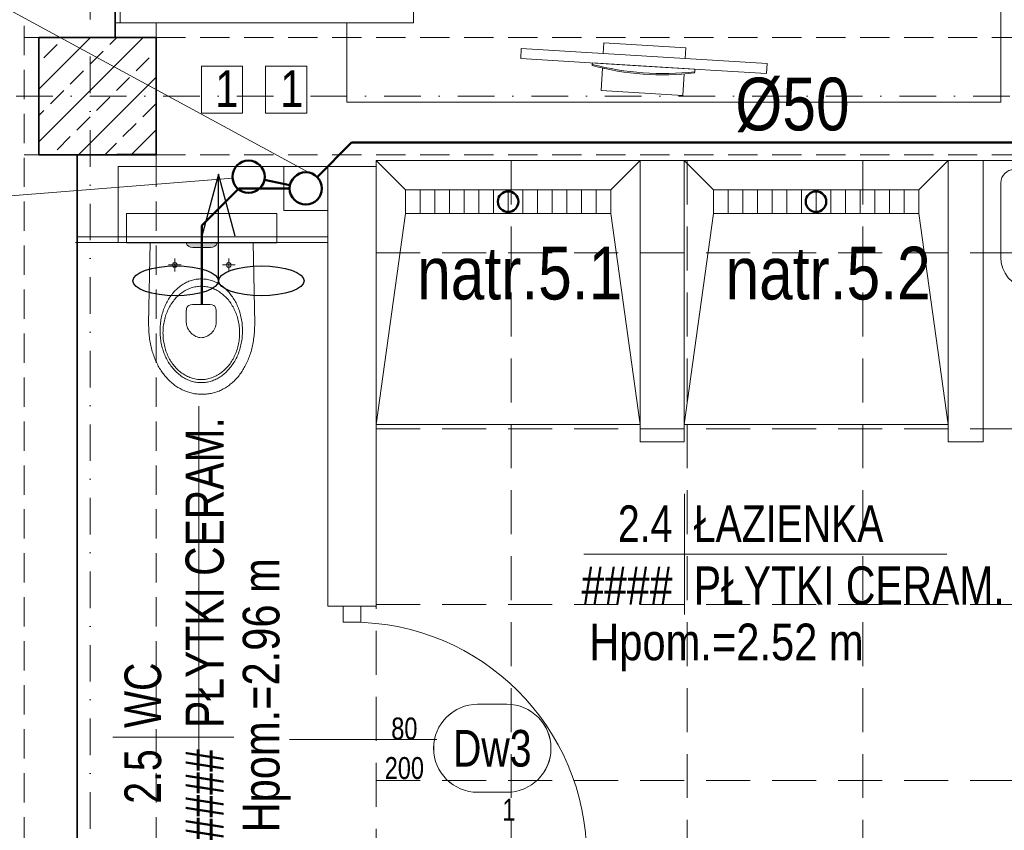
# Model space of a CAD drawing. Header units: millimetres. Extents: x -96593 to 66336, y -23969 to 7139.
# Tile 192 of 256: x -75720 to -75384, y -10487 to -10210. Entities that reach past the tile are written whole.
import ezdxf
from ezdxf.enums import TextEntityAlignment as Align

# ---------------------------------------------------------------- set-up
doc = ezdxf.new("R2010")
doc.units = ezdxf.units.MM
for name, pattern in [('DASHDOT', [1, 0.5, -0.25, 0, -0.25]), ('DASHED', [0.75, 0.5, -0.25]), ('DASHEDX2', [1.5, 1, -0.5])]:
    doc.linetypes.add(name, pattern=pattern)
for name, color, linetype, lineweight in [('BA_drz', 7, 'Continuous', 18), ('BA_KS_ist.', 34, 'Continuous', 50), ('BA_met', 7, 'Continuous', 18), ('BA_sym', 7, 'Continuous', 18), ('BA_txc', 1, 'Continuous', 18), ('BA_txs', 2, 'Continuous', 18), ('MM_KS_OPISY', 7, 'Continuous', 9), ('mm_went_opis', 7, 'Continuous', 15), ('PG_KONSTRUKCJA', 5, 'Continuous', 35), ('PG_OSIE', 1, 'DASHDOT', 18), ('PG_PODCIĄGI', 1, 'DASHED', 18), ('PG_PRZERYWANE_ŚREDNIE', 1, 'DASHEDX2', 18), ('PG_SZRAF', 1, 'Continuous', 18), ('PG_WIDOKOWE_CIENKIE', 1, 'Continuous', 18), ('PG_WYPOSAŻENIE', 1, 'Continuous', 18), ('PG_ŚCIANY_DZIAŁOWE', 3, 'Continuous', 18), ('PG_ŚCIANY_SŁUPY', 4, 'Continuous', 35)]:
    doc.layers.add(name, color=color, linetype=linetype, lineweight=lineweight)
doc.layers.add('BA_pom', color=6, linetype='Continuous', lineweight=18, plot=False)
doc.styles.add('BIKTS', font='bikromsw.shx', dxfattribs={"width": 0.85})
doc.styles.add('ROMANS', font='bikromsw.shx', dxfattribs={"width": 0.8})
doc.styles.get("Standard").update_dxf_attribs({"font": 'arial.ttf'})

# ---------------------------------------------------------------- blocks, each defined once
blk = doc.blocks.new('dr1h901')
at = {"color": 0}
blk.add_line((-0.5, 0), (-0.5, 1), dxfattribs=at)
blk.add_line((0, 0.3622), (0, -0.2655))
blk.add_arc((-0.5, 0), 1, 0, 90, dxfattribs=at)
blk = doc.blocks.new('bikmet')
blk.add_line((0, 1.65), (0, -1.65))
at = {"style": 'ROMANS', "width": 0.8}
blk.add_attdef('NRPOM', text='', height=1, dxfattribs=at).set_placement((-0.333, 0.333), align=Align.RIGHT)
blk.add_attdef('NWAPOM', (0.25, 0.333), '', height=1, dxfattribs=at)
blk.add_attdef('PODLOGA', text='', height=1.042, dxfattribs=at).set_placement((0.25, -0.333), align=Align.TOP_LEFT)
blk = doc.blocks.new('jamb')
blk.add_lwpolyline([(-0.5, -0.5), (-0.5, 0.5), (0.5, 0.5), (0.5, -0.5)], close=True)
blk = doc.blocks.new('symdrz')
blk.add_lwpolyline([(-10, -30, -1), (-10, 30), (10, 30, -1), (10, -30)], format="xyb", close=True)
at = {"style": 'BIKTS', "width": 0.8}
blk.add_attdef('SZERDRZ', text='', height=25, dxfattribs=at).set_placement((77.15, 8.8), align=Align.CENTER)
blk.add_attdef('SYMDRZ', text='', height=25, dxfattribs=at).set_placement((0, 0), align=Align.MIDDLE)
blk.add_attdef('WYSDRZ', text='', height=25, dxfattribs=at).set_placement((77.15, -9.49), align=Align.TOP_CENTER)
blk = doc.blocks.new('A$C243F7E6F')
at = {"layer": 'PG_SZRAF'}
h = blk.add_hatch(dxfattribs=at)
h.set_pattern_fill('ANSI33', color=256, scale=2)
h.set_pattern_definition([(45, (-6891.598, -2675.306), (-8.980256, 8.980256), []), (45, (-6882.618, -2675.306), (-8.980256, 8.980256), [6.35, -3.175])])
h.paths.add_polyline_path([(0, 0), (40, 0), (40, -40), (0, -40)])
at = {"layer": 'PG_KONSTRUKCJA'}
blk.add_lwpolyline([(0, 0), (40, 0), (40, -40), (0, -40), (0, 0)], dxfattribs=at)
blk = doc.blocks.new('Brodzik')
at = {"layer": 'PG_WYPOSAŻENIE'}
for p, q in [((333.92, -1785.25), (343.92, -1857.25)), ((413.92, -1857.25), (423.92, -1785.25)), ((413.92, -1857.25), (343.92, -1857.25)), ((343.92, -1857.25), (343.92, -1865.25)), ((348.92, -1857.25), (348.92, -1865.25)), ((353.92, -1857.25), (353.92, -1865.25)), ((358.92, -1857.25), (358.92, -1865.25)), ((363.92, -1857.25), (363.92, -1865.25)), ((368.92, -1857.25), (368.92, -1865.25)), ((373.92, -1857.25), (373.92, -1865.25)), ((378.92, -1857.25), (378.92, -1865.25)), ((383.92, -1857.25), (383.92, -1865.25)), ((388.92, -1857.25), (388.92, -1865.25)), ((393.92, -1857.25), (393.92, -1865.25)), ((398.92, -1857.25), (398.92, -1865.25)), ((403.92, -1857.25), (403.92, -1865.25)), ((408.92, -1857.25), (408.92, -1865.25)), ((413.92, -1865.25), (413.92, -1857.25)), ((343.92, -1865.25), (333.92, -1875.25)), ((343.92, -1865.25), (413.92, -1865.25)), ((413.92, -1865.25), (423.92, -1875.25))]:
    blk.add_line(p, q, dxfattribs=at)
blk.add_lwpolyline([(333.92, -1785.25), (423.92, -1785.25), (423.92, -1875.25), (333.92, -1875.25)], close=True, dxfattribs=at)
blk = doc.blocks.new('A$Cf7835451')
at = {"layer": 'PG_WIDOKOWE_CIENKIE', "lineweight": 18}
for p, q in [((29.97, 50.9), (4.55, 50.9)), ((0, 4.55), (0, 46.36)), ((13.56, 46.28), (18.9, 46.36)), ((17.27, 46.25), (17.27, 46.33)), ((18.09, 46.3), (28.43, 46.46)), ((19.09, 46.31), (19.09, 46.36)), ((24.43, 46.36), (21.8, 46.36)), ((21.8, 46.36), (21.8, 46.36)), ((21.82, 46.36), (21.82, 46.36)), ((22.54, 46.36), (22.54, 46.41)), ((23.62, 46.36), (23.62, 46.38)), ((14.2, 4.47), (19.54, 4.55)), ((17.27, 4.51), (17.27, 4.6)), ((28.43, 4.55), (19.09, 4.55)), ((29.97, 0), (4.55, 0))]:
    blk.add_line(p, q, dxfattribs=at)
for centre, radius in [((14.54, 25.45), 3.18), ((14.54, 25.45), 2.27), ((2.27, 25.45), 1.36)]:
    blk.add_circle(centre, radius, dxfattribs=at)
for centre, radius, start, end in [((4.55, 46.36), 4.55, 90, 180), ((29.97, 40), 10.91, 10.2403, 90), ((13.68, 38.1), 8.18, 90.8747, 171.7206), ((18.21, 38.12), 8.18, 90.8747, 171.7206), ((28.43, 38.18), 8.18, 9.1541, 90), ((-50.54, 25.45), 92.72, 349.7597, 10.2403), ((92.84, 26.58), 88.17, 171.7206, 190.0289), ((97.37, 26.6), 88.17, 171.7206, 190.0289), ((-50.54, 25.45), 88.17, 350.8459, 9.1541), ((14.07, 12.65), 8.18, 190.0289, 270.8747), ((18.6, 12.67), 8.18, 190.0289, 264.7924), ((28.43, 12.73), 8.18, 270, 350.8459), ((29.97, 10.91), 10.91, 270, 349.7597), ((4.55, 4.55), 4.55, 180, 270)]:
    blk.add_arc(centre, radius, start, end, dxfattribs=at)
blk = doc.blocks.new('A$Cd28b784c')
at = {"lineweight": 18, "transparency": 33554559}
h = blk.add_hatch(color=256, dxfattribs=at)
h.dxf.hatch_style = 1
h.paths.add_polyline_path([(18.54, 22.22), (18.43, 23), (18.14, 23.62), (17.75, 24.08), (17.31, 24.36), (16.9, 24.47), (16.9, 13.87), (17.31, 13.97), (17.75, 14.26), (18.14, 14.72), (18.43, 15.34), (18.54, 16.11)])
at = {"lineweight": 18}
for p, q in [((16.9, 44.83), (6.9, 44.83)), ((6.9, -6.49), (6.9, 44.83)), ((16.9, -6.49), (16.9, 44.83)), ((16.9, -6.49), (6.9, -6.49))]:
    blk.add_line(p, q, dxfattribs=at)
at = {"lineweight": 13}
for p, q in [((44.61, 37.25), (16.9, 36.7)), ((45.21, 37.25), (44.61, 37.25)), ((45.82, 37.23), (45.21, 37.25)), ((46.41, 37.21), (45.82, 37.23)), ((47, 37.18), (46.41, 37.21)), ((47.58, 37.15), (47, 37.18)), ((48.16, 37.1), (47.58, 37.15)), ((48.73, 37.04), (48.16, 37.1)), ((49.3, 36.97), (48.73, 37.04)), ((49.85, 36.9), (49.3, 36.97)), ((50.4, 36.82), (49.85, 36.9)), ((50.95, 36.72), (50.4, 36.82)), ((51.49, 36.62), (50.95, 36.72)), ((52.02, 36.51), (51.49, 36.62)), ((52.54, 36.4), (52.02, 36.51)), ((53.06, 36.27), (52.54, 36.4)), ((53.57, 36.14), (53.06, 36.27)), ((54.07, 36), (53.57, 36.14)), ((54.57, 35.85), (54.07, 36)), ((55.05, 35.69), (54.57, 35.85)), ((55.53, 35.53), (55.05, 35.69)), ((56.01, 35.36), (55.53, 35.53)), ((56.47, 35.18), (56.01, 35.36)), ((56.93, 34.99), (56.47, 35.18)), ((57.38, 34.8), (56.93, 34.99)), ((57.83, 34.6), (57.38, 34.8)), ((58.26, 34.39), (57.83, 34.6)), ((58.69, 34.17), (58.26, 34.39)), ((59.11, 33.95), (58.69, 34.17)), ((59.52, 33.72), (59.11, 33.95)), ((59.92, 33.49), (59.52, 33.72)), ((24.51, 30.6), (24.51, 26.24)), ((36.19, 30.19), (36.6, 30.43)), ((36.6, 30.43), (37.03, 30.67)), ((37.03, 30.67), (37.46, 30.89)), ((37.46, 30.89), (37.89, 31.11)), ((37.89, 31.11), (38.34, 31.31)), ((38.34, 31.31), (38.79, 31.51)), ((38.79, 31.51), (39.26, 31.7)), ((39.24, 30.09), (39.68, 30.31)), ((39.26, 31.7), (39.73, 31.87)), ((39.68, 30.31), (40.12, 30.52)), ((39.73, 31.87), (40.2, 32.03)), ((40.12, 30.52), (40.58, 30.71)), ((40.2, 32.03), (40.69, 32.19)), ((40.58, 30.71), (41.04, 30.9)), ((40.69, 32.19), (41.18, 32.33)), ((41.04, 30.9), (41.51, 31.07)), ((41.18, 32.33), (41.68, 32.46)), ((41.51, 31.07), (41.99, 31.23)), ((41.68, 32.46), (42.18, 32.58)), ((41.99, 31.23), (42.48, 31.37)), ((42.18, 32.58), (42.69, 32.69)), ((42.48, 31.37), (42.97, 31.51)), ((42.69, 32.69), (43.21, 32.78)), ((42.97, 31.51), (43.48, 31.63)), ((43.21, 32.78), (43.73, 32.87)), ((43.48, 31.63), (43.98, 31.74)), ((43.73, 32.87), (44.26, 32.94)), ((43.98, 31.74), (44.5, 31.83)), ((44.26, 32.94), (44.79, 33)), ((44.5, 31.83), (45.02, 31.91)), ((44.79, 33), (45.32, 33.04)), ((45.02, 31.91), (45.54, 31.98)), ((45.32, 33.04), (45.87, 33.08)), ((45.54, 31.98), (46.07, 32.03)), ((45.87, 33.08), (46.41, 33.1)), ((46.07, 32.03), (46.61, 32.07)), ((46.41, 33.1), (46.96, 33.1)), ((46.61, 32.07), (47.15, 32.09)), ((46.96, 33.1), (47.51, 33.1)), ((47.15, 32.09), (47.7, 32.1)), ((47.51, 33.1), (48.06, 33.08)), ((47.7, 32.1), (47.7, 32.09)), ((47.7, 32.1), (48.24, 32.09)), ((48.06, 33.08), (48.6, 33.04)), ((48.24, 32.09), (48.79, 32.07)), ((48.6, 33.04), (49.13, 33)), ((48.79, 32.07), (49.32, 32.03)), ((49.13, 33), (49.67, 32.94)), ((49.32, 32.03), (49.85, 31.98)), ((49.67, 32.94), (50.19, 32.87)), ((49.85, 31.98), (50.38, 31.91)), ((50.19, 32.87), (50.71, 32.78)), ((50.38, 31.91), (50.9, 31.83)), ((50.71, 32.78), (51.23, 32.69)), ((50.9, 31.83), (51.41, 31.74)), ((51.23, 32.69), (51.74, 32.58)), ((51.41, 31.74), (51.92, 31.63)), ((51.74, 32.58), (52.24, 32.46)), ((51.92, 31.63), (52.42, 31.51)), ((52.24, 32.46), (52.74, 32.33)), ((52.42, 31.51), (52.92, 31.37)), ((52.74, 32.33), (53.23, 32.19)), ((52.92, 31.37), (53.4, 31.23)), ((53.23, 32.19), (53.72, 32.03)), ((53.4, 31.23), (53.88, 31.07)), ((53.72, 32.03), (54.19, 31.87)), ((53.88, 31.07), (54.36, 30.9)), ((54.19, 31.87), (54.66, 31.7)), ((54.36, 30.9), (54.82, 30.71)), ((54.66, 31.7), (55.13, 31.51)), ((54.82, 30.71), (55.27, 30.52)), ((55.13, 31.51), (55.58, 31.31)), ((55.27, 30.52), (55.72, 30.31)), ((55.58, 31.31), (56.03, 31.11)), ((55.72, 30.31), (56.16, 30.09)), ((56.03, 31.11), (56.47, 30.89)), ((56.47, 30.89), (56.9, 30.67)), ((56.9, 30.67), (57.32, 30.43)), ((57.32, 30.43), (57.73, 30.19)), ((60.32, 33.25), (59.92, 33.49)), ((60.71, 33), (60.32, 33.25)), ((61.09, 32.75), (60.71, 33)), ((61.46, 32.49), (61.09, 32.75)), ((61.82, 32.22), (61.46, 32.49)), ((62.17, 31.95), (61.82, 32.22)), ((62.52, 31.68), (62.17, 31.95)), ((62.85, 31.39), (62.52, 31.68)), ((63.18, 31.11), (62.85, 31.39)), ((63.5, 30.81), (63.18, 31.11)), ((63.81, 30.51), (63.5, 30.81)), ((64.11, 30.21), (63.81, 30.51)), ((26.77, 28.42), (22.26, 28.42)), ((23.81, 28.83), (23.69, 28.42)), ((23.69, 28.42), (23.81, 28.01)), ((24.1, 29.13), (23.81, 28.83)), ((23.81, 28.01), (24.1, 27.71)), ((24.51, 29.24), (24.1, 29.13)), ((24.1, 27.71), (24.51, 27.6)), ((24.93, 29.13), (24.51, 29.24)), ((24.51, 27.6), (24.93, 27.71)), ((25.22, 28.83), (24.93, 29.13)), ((24.93, 27.71), (25.22, 28.01)), ((25.33, 28.42), (25.22, 28.83)), ((25.22, 28.01), (25.33, 28.42)), ((32.05, 26.59), (32.33, 26.93)), ((32.33, 26.93), (32.63, 27.27)), ((32.63, 27.27), (32.93, 27.6)), ((32.93, 27.6), (33.25, 27.92)), ((33.25, 27.92), (33.58, 28.23)), ((33.58, 28.23), (33.93, 28.53)), ((33.93, 28.53), (34.28, 28.83)), ((34.28, 28.83), (34.64, 29.12)), ((34.64, 29.12), (35.01, 29.4)), ((34.8, 26.67), (35.11, 27.01)), ((35.01, 29.4), (35.4, 29.67)), ((35.11, 27.01), (35.42, 27.34)), ((35.4, 29.67), (35.79, 29.93)), ((35.42, 27.34), (35.76, 27.66)), ((35.76, 27.66), (36.1, 27.96)), ((35.79, 29.93), (36.19, 30.19)), ((36.1, 27.96), (36.45, 28.27)), ((36.45, 28.27), (36.82, 28.56)), ((36.82, 28.56), (37.2, 28.84)), ((37.2, 28.84), (37.58, 29.11)), ((37.58, 29.11), (37.98, 29.37)), ((37.98, 29.37), (38.39, 29.62)), ((38.39, 29.62), (38.81, 29.86)), ((38.81, 29.86), (39.24, 30.09)), ((56.16, 30.09), (56.59, 29.86)), ((56.59, 29.86), (57, 29.62)), ((57, 29.62), (57.41, 29.37)), ((57.41, 29.37), (57.81, 29.11)), ((57.73, 30.19), (58.13, 29.93)), ((57.81, 29.11), (58.2, 28.84)), ((58.13, 29.93), (58.52, 29.67)), ((58.2, 28.84), (58.58, 28.56)), ((58.52, 29.67), (58.91, 29.4)), ((58.58, 28.56), (58.94, 28.27)), ((58.91, 29.4), (59.28, 29.12)), ((58.94, 28.27), (59.3, 27.96)), ((59.28, 29.12), (59.64, 28.83)), ((59.3, 27.96), (59.64, 27.66)), ((59.64, 28.83), (59.99, 28.53)), ((59.64, 27.66), (59.97, 27.34)), ((59.97, 27.34), (60.29, 27.01)), ((59.99, 28.53), (60.34, 28.23)), ((60.29, 27.01), (60.6, 26.67)), ((60.34, 28.23), (60.67, 27.92)), ((60.67, 27.92), (60.99, 27.6)), ((60.99, 27.6), (61.29, 27.27)), ((61.29, 27.27), (61.59, 26.93)), ((61.59, 26.93), (61.87, 26.59)), ((64.4, 29.9), (64.11, 30.21)), ((64.69, 29.58), (64.4, 29.9)), ((64.96, 29.26), (64.69, 29.58)), ((65.23, 28.94), (64.96, 29.26)), ((65.48, 28.61), (65.23, 28.94)), ((65.73, 28.28), (65.48, 28.61)), ((65.96, 27.94), (65.73, 28.28)), ((66.19, 27.6), (65.96, 27.94)), ((66.41, 27.25), (66.19, 27.6)), ((66.62, 26.9), (66.41, 27.25)), ((66.82, 26.54), (66.62, 26.9)), ((17.31, 24.36), (16.9, 24.47)), ((17.75, 24.08), (17.31, 24.36)), ((18.14, 23.62), (17.75, 24.08)), ((18.43, 23), (18.14, 23.62)), ((30.07, 23.24), (30.24, 23.63)), ((30.24, 23.63), (30.42, 24.02)), ((30.42, 24.02), (30.61, 24.41)), ((30.61, 24.41), (30.82, 24.79)), ((30.82, 24.79), (31.04, 25.16)), ((31.04, 25.16), (31.27, 25.53)), ((31.27, 25.53), (31.52, 25.89)), ((31.52, 25.89), (31.78, 26.25)), ((31.78, 26.25), (32.05, 26.59)), ((32.66, 23.32), (32.84, 23.72)), ((32.84, 23.72), (33.04, 24.11)), ((33.04, 24.11), (33.25, 24.5)), ((33.25, 24.5), (33.47, 24.88)), ((33.47, 24.88), (33.71, 25.25)), ((33.71, 25.25), (33.96, 25.62)), ((33.96, 25.62), (34.23, 25.98)), ((34.23, 25.98), (34.51, 26.33)), ((34.51, 26.33), (34.8, 26.67)), ((38.28, 23.27), (38.61, 23.65)), ((38.61, 23.65), (39, 23.9)), ((39, 23.9), (39.42, 24.05)), ((39.42, 24.05), (39.83, 24.12)), ((39.83, 24.12), (40.19, 24.14)), ((40.19, 24.14), (44.04, 24.15)), ((44.04, 24.15), (44.56, 24.12)), ((44.56, 24.12), (45.07, 24.03)), ((45.07, 24.03), (45.57, 23.88)), ((45.57, 23.88), (46.05, 23.68)), ((46.05, 23.68), (46.51, 23.44)), ((60.6, 26.67), (60.89, 26.33)), ((60.89, 26.33), (61.17, 25.98)), ((61.17, 25.98), (61.44, 25.62)), ((61.44, 25.62), (61.69, 25.25)), ((61.69, 25.25), (61.93, 24.88)), ((61.87, 26.59), (62.15, 26.25)), ((61.93, 24.88), (62.15, 24.5)), ((62.15, 26.25), (62.4, 25.89)), ((62.15, 24.5), (62.36, 24.11)), ((62.36, 24.11), (62.55, 23.72)), ((62.4, 25.89), (62.65, 25.53)), ((62.55, 23.72), (62.73, 23.32)), ((62.65, 25.53), (62.88, 25.16)), ((62.88, 25.16), (63.1, 24.79)), ((63.1, 24.79), (63.31, 24.41)), ((63.31, 24.41), (63.5, 24.02)), ((63.5, 24.02), (63.68, 23.63)), ((63.68, 23.63), (63.85, 23.24)), ((67, 26.19), (66.82, 26.54)), ((67.18, 25.82), (67, 26.19)), ((67.35, 25.46), (67.18, 25.82)), ((67.51, 25.09), (67.35, 25.46)), ((67.66, 24.71), (67.51, 25.09)), ((67.8, 24.34), (67.66, 24.71)), ((67.93, 23.96), (67.8, 24.34)), ((68.04, 23.57), (67.93, 23.96)), ((68.15, 23.19), (68.04, 23.57)), ((18.54, 22.22), (18.43, 23)), ((18.54, 16.11), (18.54, 22.22)), ((29.3, 19.91), (29.34, 20.34)), ((29.34, 20.34), (29.4, 20.77)), ((29.4, 20.77), (29.47, 21.19)), ((29.47, 21.19), (29.56, 21.61)), ((29.56, 21.61), (29.67, 22.02)), ((29.67, 22.02), (29.79, 22.43)), ((29.79, 22.43), (29.92, 22.84)), ((29.92, 22.84), (30.07, 23.24)), ((31.82, 19.93), (31.86, 20.37)), ((31.86, 20.37), (31.93, 20.81)), ((31.93, 20.81), (32.01, 21.24)), ((32.01, 21.24), (32.11, 21.66)), ((32.11, 21.66), (32.22, 22.09)), ((32.22, 22.09), (32.35, 22.5)), ((32.35, 22.5), (32.5, 22.91)), ((32.5, 22.91), (32.66, 23.32)), ((37.97, 22.03), (38.05, 22.73)), ((37.97, 19.27), (37.97, 22.03)), ((38.05, 22.73), (38.28, 23.27)), ((46.51, 23.44), (46.94, 23.16)), ((46.94, 23.16), (47.35, 22.84)), ((47.35, 22.84), (47.73, 22.48)), ((47.73, 22.48), (48.08, 22.1)), ((48.08, 22.1), (48.38, 21.7)), ((48.38, 21.7), (48.65, 21.28)), ((48.65, 21.28), (48.88, 20.84)), ((48.88, 20.84), (49.06, 20.4)), ((49.06, 20.4), (49.2, 19.94)), ((62.73, 23.32), (62.9, 22.91)), ((62.9, 22.91), (63.04, 22.5)), ((63.04, 22.5), (63.18, 22.09)), ((63.18, 22.09), (63.29, 21.66)), ((63.29, 21.66), (63.39, 21.24)), ((63.39, 21.24), (63.47, 20.81)), ((63.47, 20.81), (63.53, 20.37)), ((63.53, 20.37), (63.58, 19.93)), ((63.85, 23.24), (64, 22.84)), ((64, 22.84), (64.13, 22.43)), ((64.13, 22.43), (64.25, 22.02)), ((64.25, 22.02), (64.36, 21.61)), ((64.36, 21.61), (64.45, 21.19)), ((64.45, 21.19), (64.52, 20.77)), ((64.52, 20.77), (64.58, 20.34)), ((64.58, 20.34), (64.62, 19.91)), ((68.25, 22.8), (68.15, 23.19)), ((68.33, 22.4), (68.25, 22.8)), ((68.41, 22.01), (68.33, 22.4)), ((68.48, 21.61), (68.41, 22.01)), ((68.53, 21.21), (68.48, 21.61)), ((68.57, 20.81), (68.53, 21.21)), ((68.61, 20.4), (68.57, 20.81)), ((68.63, 19.99), (68.61, 20.4)), ((29.27, 19.48), (29.3, 19.91)), ((29.27, 19.04), (29.27, 19.48)), ((29.27, 18.6), (29.27, 19.04)), ((29.3, 18.17), (29.27, 18.6)), ((29.34, 17.74), (29.3, 18.17)), ((29.4, 17.31), (29.34, 17.74)), ((29.47, 16.89), (29.4, 17.31)), ((29.56, 16.47), (29.47, 16.89)), ((31.78, 19.04), (31.79, 19.49)), ((31.79, 18.59), (31.78, 19.04)), ((31.78, 19.04), (31.78, 19.03)), ((31.79, 19.49), (31.82, 19.93)), ((31.82, 18.15), (31.79, 18.59)), ((31.86, 17.71), (31.82, 18.15)), ((31.93, 17.27), (31.86, 17.71)), ((32.01, 16.84), (31.93, 17.27)), ((32.11, 16.41), (32.01, 16.84)), ((37.97, 16.04), (37.97, 19.27)), ((48.65, 16.8), (48.38, 16.38)), ((48.88, 17.24), (48.65, 16.8)), ((49.06, 17.69), (48.88, 17.24)), ((49.2, 18.14), (49.06, 17.69)), ((49.2, 19.94), (49.28, 19.49)), ((49.28, 18.59), (49.2, 18.14)), ((49.28, 19.49), (49.31, 19.04)), ((49.31, 19.04), (49.28, 18.59)), ((63.39, 16.84), (63.29, 16.41)), ((63.47, 17.27), (63.39, 16.84)), ((63.53, 17.71), (63.47, 17.27)), ((63.58, 18.15), (63.53, 17.71)), ((63.58, 19.93), (63.6, 19.49)), ((63.6, 18.59), (63.58, 18.15)), ((63.6, 19.49), (63.61, 19.04)), ((63.61, 19.04), (63.6, 18.59)), ((63.61, 19.04), (63.61, 19.03)), ((64.45, 16.89), (64.36, 16.47)), ((64.52, 17.31), (64.45, 16.89)), ((64.58, 17.74), (64.52, 17.31)), ((64.62, 18.17), (64.58, 17.74)), ((64.62, 19.91), (64.65, 19.48)), ((64.65, 18.6), (64.62, 18.17)), ((64.65, 19.48), (64.66, 19.04)), ((64.66, 19.04), (64.65, 18.6)), ((64.66, 19.04), (64.66, 19.03)), ((68.42, 16.73), (68.48, 17.14)), ((68.48, 17.14), (68.53, 17.54)), ((68.53, 17.54), (68.58, 17.94)), ((68.58, 17.94), (68.61, 18.35)), ((68.61, 18.35), (68.63, 18.76)), ((68.64, 19.58), (68.63, 19.99)), ((68.63, 18.76), (68.64, 19.17)), ((68.64, 19.17), (68.64, 19.58)), ((17.31, 13.97), (16.9, 13.87)), ((17.75, 14.26), (17.31, 13.97)), ((18.14, 14.72), (17.75, 14.26)), ((18.43, 15.34), (18.14, 14.72)), ((18.54, 16.11), (18.43, 15.34)), ((29.67, 16.06), (29.56, 16.47)), ((29.79, 15.65), (29.67, 16.06)), ((29.92, 15.24), (29.79, 15.65)), ((30.07, 14.84), (29.92, 15.24)), ((30.24, 14.44), (30.07, 14.84)), ((30.42, 14.05), (30.24, 14.44)), ((30.61, 13.67), (30.42, 14.05)), ((30.82, 13.29), (30.61, 13.67)), ((32.22, 15.99), (32.11, 16.41)), ((32.35, 15.57), (32.22, 15.99)), ((32.5, 15.16), (32.35, 15.57)), ((32.66, 14.76), (32.5, 15.16)), ((32.84, 14.36), (32.66, 14.76)), ((33.04, 13.96), (32.84, 14.36)), ((33.25, 13.58), (33.04, 13.96)), ((33.47, 13.2), (33.25, 13.58)), ((38.05, 15.34), (37.97, 16.04)), ((37.97, 16.04), (37.97, 16.04)), ((38.28, 14.8), (38.05, 15.34)), ((38.61, 14.42), (38.28, 14.8)), ((39, 14.17), (38.61, 14.42)), ((39.41, 14.02), (39, 14.17)), ((39.82, 13.95), (39.41, 14.02)), ((40.17, 13.93), (39.82, 13.95)), ((44.01, 13.93), (40.17, 13.93)), ((44.54, 13.96), (44.01, 13.93)), ((45.05, 14.05), (44.54, 13.96)), ((45.55, 14.2), (45.05, 14.05)), ((46.04, 14.39), (45.55, 14.2)), ((46.5, 14.64), (46.04, 14.39)), ((46.93, 14.92), (46.5, 14.64)), ((47.34, 15.24), (46.93, 14.92)), ((47.72, 15.59), (47.34, 15.24)), ((48.07, 15.97), (47.72, 15.59)), ((48.38, 16.38), (48.07, 15.97)), ((62.15, 13.58), (61.93, 13.2)), ((62.36, 13.96), (62.15, 13.58)), ((62.55, 14.36), (62.36, 13.96)), ((62.73, 14.76), (62.55, 14.36)), ((62.9, 15.16), (62.73, 14.76)), ((63.04, 15.57), (62.9, 15.16)), ((63.18, 15.99), (63.04, 15.57)), ((63.31, 13.67), (63.1, 13.29)), ((63.29, 16.41), (63.18, 15.99)), ((63.5, 14.05), (63.31, 13.67)), ((63.68, 14.44), (63.5, 14.05)), ((63.85, 14.84), (63.68, 14.44)), ((64, 15.24), (63.85, 14.84)), ((64.13, 15.65), (64, 15.24)), ((64.25, 16.06), (64.13, 15.65)), ((64.36, 16.47), (64.25, 16.06)), ((67.39, 13.26), (67.55, 13.63)), ((67.55, 13.63), (67.69, 14.01)), ((67.69, 14.01), (67.82, 14.39)), ((67.82, 14.39), (67.95, 14.77)), ((67.95, 14.77), (68.06, 15.16)), ((68.06, 15.16), (68.17, 15.55)), ((68.17, 15.55), (68.26, 15.94)), ((68.26, 15.94), (68.34, 16.34)), ((68.34, 16.34), (68.42, 16.73)), ((23.81, 10.42), (23.69, 10.01)), ((24.1, 10.72), (23.81, 10.42)), ((24.51, 10.83), (24.1, 10.72)), ((24.51, 12.19), (24.51, 7.83)), ((24.93, 10.72), (24.51, 10.83)), ((25.22, 10.42), (24.93, 10.72)), ((25.33, 10.01), (25.22, 10.42)), ((31.04, 12.92), (30.82, 13.29)), ((31.27, 12.55), (31.04, 12.92)), ((31.52, 12.19), (31.27, 12.55)), ((31.78, 11.83), (31.52, 12.19)), ((32.05, 11.48), (31.78, 11.83)), ((32.33, 11.14), (32.05, 11.48)), ((32.63, 10.81), (32.33, 11.14)), ((32.93, 10.48), (32.63, 10.81)), ((33.25, 10.16), (32.93, 10.48)), ((33.58, 9.85), (33.25, 10.16)), ((33.71, 12.82), (33.47, 13.2)), ((33.96, 12.46), (33.71, 12.82)), ((34.23, 12.1), (33.96, 12.46)), ((34.51, 11.75), (34.23, 12.1)), ((34.8, 11.4), (34.51, 11.75)), ((35.11, 11.07), (34.8, 11.4)), ((35.42, 10.74), (35.11, 11.07)), ((35.76, 10.42), (35.42, 10.74)), ((36.1, 10.11), (35.76, 10.42)), ((36.45, 9.81), (36.1, 10.11)), ((59.3, 10.11), (58.94, 9.81)), ((59.64, 10.42), (59.3, 10.11)), ((59.97, 10.74), (59.64, 10.42)), ((60.29, 11.07), (59.97, 10.74)), ((60.6, 11.4), (60.29, 11.07)), ((60.67, 10.16), (60.34, 9.85)), ((60.89, 11.75), (60.6, 11.4)), ((60.99, 10.48), (60.67, 10.16)), ((61.17, 12.1), (60.89, 11.75)), ((61.29, 10.81), (60.99, 10.48)), ((61.44, 12.46), (61.17, 12.1)), ((61.59, 11.14), (61.29, 10.81)), ((61.69, 12.82), (61.44, 12.46)), ((61.87, 11.48), (61.59, 11.14)), ((61.93, 13.2), (61.69, 12.82)), ((62.15, 11.83), (61.87, 11.48)), ((62.4, 12.19), (62.15, 11.83)), ((62.65, 12.55), (62.4, 12.19)), ((62.88, 12.92), (62.65, 12.55)), ((63.1, 13.29), (62.88, 12.92)), ((65.59, 10.07), (65.82, 10.4)), ((65.82, 10.4), (66.05, 10.75)), ((66.05, 10.75), (66.27, 11.09)), ((66.27, 11.09), (66.48, 11.44)), ((66.48, 11.44), (66.68, 11.8)), ((66.68, 11.8), (66.88, 12.16)), ((66.88, 12.16), (67.06, 12.52)), ((67.06, 12.52), (67.23, 12.89)), ((67.23, 12.89), (67.39, 13.26)), ((26.77, 10.01), (22.26, 10.01)), ((23.69, 10.01), (23.81, 9.6)), ((23.81, 9.6), (24.1, 9.3)), ((24.1, 9.3), (24.51, 9.19)), ((24.51, 9.19), (24.93, 9.3)), ((24.93, 9.3), (25.22, 9.6)), ((25.22, 9.6), (25.33, 10.01)), ((33.93, 9.54), (33.58, 9.85)), ((34.28, 9.25), (33.93, 9.54)), ((34.64, 8.96), (34.28, 9.25)), ((35.01, 8.68), (34.64, 8.96)), ((35.4, 8.41), (35.01, 8.68)), ((35.79, 8.14), (35.4, 8.41)), ((36.19, 7.89), (35.79, 8.14)), ((36.6, 7.65), (36.19, 7.89)), ((36.82, 9.52), (36.45, 9.81)), ((37.03, 7.41), (36.6, 7.65)), ((37.2, 9.24), (36.82, 9.52)), ((37.46, 7.19), (37.03, 7.41)), ((37.58, 8.97), (37.2, 9.24)), ((37.89, 6.97), (37.46, 7.19)), ((37.98, 8.71), (37.58, 8.97)), ((38.34, 6.76), (37.89, 6.97)), ((38.39, 8.46), (37.98, 8.71)), ((38.79, 6.57), (38.34, 6.76)), ((38.81, 8.21), (38.39, 8.46)), ((39.24, 7.99), (38.81, 8.21)), ((39.68, 7.77), (39.24, 7.99)), ((40.12, 7.56), (39.68, 7.77)), ((40.58, 7.36), (40.12, 7.56)), ((41.04, 7.18), (40.58, 7.36)), ((41.51, 7.01), (41.04, 7.18)), ((41.99, 6.85), (41.51, 7.01)), ((42.48, 6.7), (41.99, 6.85)), ((53.4, 6.85), (52.92, 6.7)), ((53.88, 7.01), (53.4, 6.85)), ((54.36, 7.18), (53.88, 7.01)), ((54.82, 7.36), (54.36, 7.18)), ((55.27, 7.56), (54.82, 7.36)), ((55.58, 6.76), (55.13, 6.57)), ((55.72, 7.77), (55.27, 7.56)), ((56.03, 6.97), (55.58, 6.76)), ((56.16, 7.99), (55.72, 7.77)), ((56.47, 7.19), (56.03, 6.97)), ((56.59, 8.21), (56.16, 7.99)), ((56.9, 7.41), (56.47, 7.19)), ((57, 8.46), (56.59, 8.21)), ((57.32, 7.65), (56.9, 7.41)), ((57.41, 8.71), (57, 8.46)), ((57.73, 7.89), (57.32, 7.65)), ((57.81, 8.97), (57.41, 8.71)), ((58.13, 8.14), (57.73, 7.89)), ((58.2, 9.24), (57.81, 8.97)), ((58.52, 8.41), (58.13, 8.14)), ((58.58, 9.52), (58.2, 9.24)), ((58.91, 8.68), (58.52, 8.41)), ((58.94, 9.81), (58.58, 9.52)), ((59.28, 8.96), (58.91, 8.68)), ((59.64, 9.25), (59.28, 8.96)), ((59.99, 9.54), (59.64, 9.25)), ((60.34, 9.85), (59.99, 9.54)), ((62.38, 6.67), (62.71, 6.95)), ((62.71, 6.95), (63.04, 7.24)), ((63.04, 7.24), (63.36, 7.53)), ((63.36, 7.53), (63.67, 7.83)), ((63.67, 7.83), (63.97, 8.14)), ((63.97, 8.14), (64.26, 8.45)), ((64.26, 8.45), (64.54, 8.76)), ((64.54, 8.76), (64.82, 9.08)), ((64.82, 9.08), (65.08, 9.4)), ((65.08, 9.4), (65.34, 9.73)), ((65.34, 9.73), (65.59, 10.07)), ((39.26, 6.38), (38.79, 6.57)), ((39.73, 6.21), (39.26, 6.38)), ((40.2, 6.04), (39.73, 6.21)), ((40.69, 5.89), (40.2, 6.04)), ((41.18, 5.75), (40.69, 5.89)), ((41.68, 5.62), (41.18, 5.75)), ((42.18, 5.5), (41.68, 5.62)), ((42.69, 5.39), (42.18, 5.5)), ((42.97, 6.57), (42.48, 6.7)), ((43.21, 5.29), (42.69, 5.39)), ((43.48, 6.45), (42.97, 6.57)), ((43.73, 5.21), (43.21, 5.29)), ((43.98, 6.34), (43.48, 6.45)), ((44.26, 5.14), (43.73, 5.21)), ((44.5, 6.25), (43.98, 6.34)), ((44.79, 5.08), (44.26, 5.14)), ((45.02, 6.17), (44.5, 6.25)), ((45.32, 5.03), (44.79, 5.08)), ((45.54, 6.1), (45.02, 6.17)), ((45.87, 5), (45.32, 5.03)), ((46.07, 6.05), (45.54, 6.1)), ((46.41, 4.98), (45.87, 5)), ((46.61, 6.01), (46.07, 6.05)), ((46.96, 4.98), (46.41, 4.98)), ((47.15, 5.99), (46.61, 6.01)), ((47.51, 4.98), (46.96, 4.98)), ((46.96, 4.98), (46.96, 4.97)), ((47.7, 5.98), (47.15, 5.99)), ((48.06, 5), (47.51, 4.98)), ((48.24, 5.99), (47.7, 5.98)), ((47.7, 5.98), (47.7, 5.97)), ((48.6, 5.03), (48.06, 5)), ((48.79, 6.01), (48.24, 5.99)), ((49.13, 5.08), (48.6, 5.03)), ((49.32, 6.05), (48.79, 6.01)), ((49.67, 5.14), (49.13, 5.08)), ((49.85, 6.1), (49.32, 6.05)), ((50.19, 5.21), (49.67, 5.14)), ((50.38, 6.17), (49.85, 6.1)), ((50.71, 5.29), (50.19, 5.21)), ((50.9, 6.25), (50.38, 6.17)), ((51.23, 5.39), (50.71, 5.29)), ((51.41, 6.34), (50.9, 6.25)), ((51.74, 5.5), (51.23, 5.39)), ((51.92, 6.45), (51.41, 6.34)), ((52.24, 5.62), (51.74, 5.5)), ((52.42, 6.57), (51.92, 6.45)), ((52.74, 5.75), (52.24, 5.62)), ((52.92, 6.7), (52.42, 6.57)), ((53.23, 5.89), (52.74, 5.75)), ((53.72, 6.04), (53.23, 5.89)), ((54.19, 6.21), (53.72, 6.04)), ((54.66, 6.38), (54.19, 6.21)), ((55.13, 6.57), (54.66, 6.38)), ((56.84, 3.35), (57.28, 3.55)), ((57.28, 3.55), (57.72, 3.75)), ((57.72, 3.75), (58.15, 3.95)), ((58.15, 3.95), (58.58, 4.17)), ((58.58, 4.17), (58.99, 4.39)), ((58.99, 4.39), (59.4, 4.62)), ((59.4, 4.62), (59.8, 4.85)), ((59.8, 4.85), (60.2, 5.09)), ((60.2, 5.09), (60.58, 5.34)), ((60.58, 5.34), (60.96, 5.59)), ((60.96, 5.59), (61.32, 5.85)), ((61.32, 5.85), (61.68, 6.12)), ((61.68, 6.12), (62.04, 6.39)), ((62.04, 6.39), (62.38, 6.67)), ((16.89, 1.65), (44.61, 1.1)), ((44.61, 1.1), (45.21, 1.1)), ((45.21, 1.1), (45.81, 1.11)), ((45.81, 1.11), (46.4, 1.13)), ((46.4, 1.13), (46.99, 1.16)), ((46.99, 1.16), (47.56, 1.2)), ((47.56, 1.2), (48.14, 1.25)), ((48.14, 1.25), (48.7, 1.3)), ((48.7, 1.3), (49.26, 1.37)), ((49.26, 1.37), (49.82, 1.44)), ((49.82, 1.44), (50.36, 1.53)), ((50.36, 1.53), (50.9, 1.62)), ((50.9, 1.62), (51.44, 1.72)), ((51.44, 1.72), (51.96, 1.83)), ((51.96, 1.83), (52.48, 1.95)), ((52.48, 1.95), (52.99, 2.07)), ((52.99, 2.07), (53.5, 2.2)), ((53.5, 2.2), (54, 2.35)), ((54, 2.35), (54.49, 2.49)), ((54.49, 2.49), (54.97, 2.65)), ((54.97, 2.65), (55.45, 2.81)), ((55.45, 2.81), (55.92, 2.99)), ((55.92, 2.99), (56.38, 3.17)), ((56.38, 3.17), (56.84, 3.35))]:
    blk.add_line(p, q, dxfattribs=at)
blk = doc.blocks.new('SUFITY_1_P')
at = {"layer": 'PG_PRZERYWANE_ŚREDNIE', "color": 251, "lineweight": 15, "ltscale": 15, "true_color": 0x636466}
blk.add_lwpolyline([(9850.63, -232.99), (10182.63, -232.99), (10182.63, -475.99), (9850.63, -475.99)], close=True, dxfattribs=at)
for points in [[(9896.63, -232.99), (9896.63, -475.99)], [(9956.63, -232.99), (9956.63, -475.99)], [(10016.63, -232.99), (10016.63, -475.99)], [(9850.63, -264.49), (10182.63, -264.49)], [(9850.63, -324.49), (10182.63, -324.49)], [(9850.63, -384.49), (10182.63, -384.49)], [(9850.63, -444.49), (10182.63, -444.49)]]:
    blk.add_lwpolyline(points, dxfattribs=at)
blk = doc.blocks.new('A$C8890cfa8')
at = {"layer": 'PG_WYPOSAŻENIE', "color": 18, "true_color": 0x000000}
for p, q in [((63.4, 95.86), (32.15, 64.61)), ((58.89, 91.34), (58.81, 69.2)), ((58.81, 69.2), (36.82, 69.27))]:
    blk.add_line(p, q, dxfattribs=at)
blk.add_lwpolyline([(0, 100), (0, 0), (205, 0), (205, 100)], close=True, dxfattribs=at)
blk.add_lwpolyline([(32.15, 64.61), (32.15, 4.14), (200, 4.14), (200, 95.86), (63.4, 95.86)], dxfattribs=at)
blk = doc.blocks.new('A$C25dec356')
at = {"layer": 'PG_WYPOSAŻENIE', "color": 251, "true_color": 0x636466}
for p, q in [((18.97, 84.15), (21.08, 168.12)), ((21.08, 168.12), (28.08, 167.95)), ((23.85, 0), (28.08, 167.95)), ((18.19, 119.18), (17.31, 119.2)), ((19.85, 119.14), (18.09, 49.16)), ((18.19, 119.18), (19.85, 119.14)), ((1.41, 112.6), (0, 56.62)), ((1.41, 112.6), (16.02, 112.23)), ((26.67, 111.96), (33.84, 111.78)), ((33.84, 111.78), (32.43, 55.8)), ((18.97, 84.15), (16.85, 0.18)), ((0, 56.62), (15.19, 56.24)), ((25.26, 55.98), (32.43, 55.8)), ((16.28, 49.2), (17.16, 49.19)), ((18.09, 49.16), (17.16, 49.19)), ((16.85, 0.18), (23.85, 0))]:
    blk.add_line(p, q, dxfattribs=at)
for centre, radius, start, end in [((201.33, 81.48), 187.85, 168.41591, 189.89322), ((202.27, 81.46), 187.9, 168.41974, 189.88946)]:
    blk.add_arc(centre, radius, start, end, dxfattribs=at)
blk = doc.blocks.new('A$C819905f0')
at = {"color": 18, "lineweight": 30, "true_color": 0x000000, "xscale": -0.4999999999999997, "yscale": 0.4999999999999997, "zscale": 0.4999999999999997, "rotation": 265.0565477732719}
blk.add_blockref('A$C25dec356', (135.78, 4.15), dxfattribs=at)
at = {"layer": 'PG_PRZERYWANE_ŚREDNIE', "color": 4, "rotation": 90.00000000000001}
blk.add_blockref('A$C8890cfa8', (100, 24.73), dxfattribs=at)
at = {"layer": 'BA_txs', "color": 18, "true_color": 0x000000, "insert": (2.4, -9.05), "char_height": 12.5, "width": 265.5977, "attachment_point": 1, "rotation": 90, "style": 'BIKTS'}
blk.add_mtext('\\pi58.92981;LISTWA ODBOJOWA\\P\\pi95.61136; ŚCIENNA', dxfattribs=at)
blk = doc.blocks.new('A$C19ebea96')
at = {"layer": 'PG_WIDOKOWE_CIENKIE', "color": 40, "true_color": 0xf8d731}
for points in [[(-35.56, -14.76), (-49.56, -14.76), (-49.56, -30.76), (-35.56, -30.76)], [(-13.68, -14.76), (-27.68, -14.76), (-27.68, -30.76), (-13.68, -30.76)]]:
    blk.add_lwpolyline(points, close=True, dxfattribs=at)
blk = doc.blocks.new('A$C6458b610')
at = {"layer": 'mm_went_opis', "color": 40, "lineweight": 30, "true_color": 0xf8d731}
for points in [[(34.89, 20.29), (29.19, 41.54), (23.49, 20.29)], [(29.19, 5.09), (29.19, 41.54)]]:
    blk.add_lwpolyline(points, dxfattribs=at)
for centre in [(14.59, 5.09), (43.78, 5.09)]:
    blk.add_ellipse(centre, major_axis=(-14.59, 0), ratio=0.348878, dxfattribs=at)
blk = doc.blocks.new('A$C5DA075D8')
at = {"layer": 'BA_met', "color": 252}
for points in [[(984.4, 1763.14), (984.4, 1886.94)], [(1115.68, 1836.44), (1239.48, 1836.44)]]:
    blk.add_lwpolyline(points, dxfattribs=at)
at = {"layer": 'PG_OSIE', "color": 252, "ltscale": 25}
for points in [[(947.34, 2784.36), (947.34, 0)], [(696.17, 1992.76), (2976.42, 1992.76)]]:
    blk.add_lwpolyline(points, dxfattribs=at)
at = {"layer": 'PG_PODCIĄGI', "color": 252, "ltscale": 20}
for points in [[(924.84, 2631.76), (924.84, 157.76)], [(969.84, 2631.76), (969.84, 157.76)], [(924.84, 2012.76), (2778.84, 2012.76)], [(924.84, 1972.76), (2778.84, 1972.76)]]:
    blk.add_lwpolyline(points, dxfattribs=at)
at = {"layer": 'PG_WYPOSAŻENIE', "color": 252, "lineweight": 18}
for points in [[(942.84, 1944.76), (1028.34, 1944.76)], [(942.84, 1942.76), (1028.34, 1942.76)]]:
    blk.add_lwpolyline(points, dxfattribs=at)
at = {"layer": 'PG_ŚCIANY_DZIAŁOWE', "color": 252}
for points in [[(969.84, 2017.76), (1034.84, 2017.76), (1034.84, 1990.76), (1257.84, 1990.76), (1257.84, 2029.26), (1271.84, 2029.26), (1271.84, 2014.76), (1378.84, 2014.76), (1378.84, 1972.76), (1376.84, 1972.76), (1376.84, 1970.76), (1044.84, 1970.76), (1044.84, 1968.76), (969.84, 1968.76), (969.84, 2017.76)], [(942.34, 1942.76), (956.84, 1942.76), (956.84, 1968.76), (969.84, 1968.76), (969.84, 2017.76), (955.84, 2017.76)]]:
    blk.add_lwpolyline(points, dxfattribs=at)
for points in [[(1044.84, 1968.76), (1028.34, 1968.76), (1028.34, 1818.76), (1044.84, 1818.76)], [(1134.84, 1970.76), (1149.84, 1970.76), (1149.84, 1874.76), (1134.84, 1874.76)], [(1239.84, 1970.76), (1251.84, 1970.76), (1251.84, 1874.76), (1239.84, 1874.76)]]:
    blk.add_lwpolyline(points, close=True, dxfattribs=at)
at = {"layer": 'PG_ŚCIANY_SŁUPY', "color": 252}
blk.add_lwpolyline([(924.84, 1671.76), (928.84, 1671.76), (928.84, 1688.76), (942.84, 1688.76), (942.84, 1972.76), (969.84, 1973.01), (969.84, 2012.76), (955.84, 2012.76), (955.84, 2586.76), (970.84, 2586.76), (970.84, 2599.76), (979.84, 2599.76)], dxfattribs=at)
at = {"color": 252}
for name, p in [('A$C19ebea96', (1034.84, 2017.76)), ('A$C6458b610', (961.9, 1924.64))]:
    blk.add_blockref(name, p, dxfattribs=at)
at = {"layer": 'BA_drz', "color": 252, "rotation": 270}
for name, p, xscale, yscale, zscale in [('jamb', (1036.59, 1816.01), -5.5, 5.999999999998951, 5.5), ('dr1h901', (1036.59, 1773.26), -80.00000000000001, 80.00000000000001, -80.00000000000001)]:
    blk.add_blockref(name, p, dxfattribs=dict(at, xscale=xscale, yscale=yscale, zscale=zscale))
at = {"layer": 'BA_met', "color": 252}
ref = blk.add_blockref('bikmet', (975.69, 1774.05), dxfattribs=dict(at, xscale=12.5, yscale=12.5, zscale=12.5, rotation=90))
ref.add_attrib('NRPOM', ' 2.5', dxfattribs={"layer": '0', "height": 12.5, "rotation": 90, "style": 'ROMANS', "width": 0.8}).set_placement((971.52, 1769.88), align=Align.RIGHT)
ref.add_attrib('NWAPOM', 'WC', (971.52, 1777.17), dxfattribs={"layer": '0', "height": 12.5, "rotation": 90, "style": 'ROMANS', "width": 0.8})
ref.add_attrib('RAREA', '####', dxfattribs={"layer": '0', "height": 13.021, "rotation": 90, "style": 'ROMANS', "width": 0.8}).set_placement((979.86, 1769.88), align=Align.TOP_RIGHT)
ref.add_attrib('PODLOGA', 'PŁYTKI CERAM.', dxfattribs={"layer": '0', "height": 13.0208, "rotation": 90, "style": 'ROMANS', "width": 0.8}).set_placement((979.86, 1777.17), align=Align.TOP_LEFT)
ref = blk.add_blockref('bikmet', (1150.03, 1836.44), dxfattribs=dict(at, xscale=12.5, yscale=12.5, zscale=12.5))
ref.add_attrib('NRPOM', ' 2.4', dxfattribs={"layer": '0', "height": 12.5, "style": 'ROMANS', "width": 0.8}).set_placement((1145.86, 1840.61), align=Align.RIGHT)
ref.add_attrib('NWAPOM', 'ŁAZIENKA', (1153.16, 1840.61), dxfattribs={"layer": '0', "height": 12.5, "style": 'ROMANS', "width": 0.8})
ref.add_attrib('RAREA', '####', dxfattribs={"layer": '0', "height": 13.021, "style": 'ROMANS', "width": 0.8}).set_placement((1145.86, 1832.27), align=Align.TOP_RIGHT)
ref.add_attrib('PODLOGA', 'PŁYTKI CERAM.', dxfattribs={"layer": '0', "height": 13.0208, "style": 'ROMANS', "width": 0.8}).set_placement((1153.16, 1832.27), align=Align.TOP_LEFT)
at = {"layer": 'BA_sym', "color": 252}
ref = blk.add_blockref('symdrz', (1084.46, 1770.22), dxfattribs=dict(at, xscale=0.5000000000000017, yscale=0.5000000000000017, zscale=0.5000000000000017, rotation=4.729105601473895e-06))
ref.add_attrib('Symdrz', 'Dw3', dxfattribs={"height": 12.5, "rotation": 0, "style": 'BIKTS', "width": 0.8}).set_placement((1084.46, 1770.22), align=Align.MIDDLE_CENTER)
ref.add_attrib('Szerdrz', '80', dxfattribs={"layer": 'BA_txc', "height": 7.5, "rotation": 0, "style": 'BIKTS', "width": 0.8}).set_placement((1054.46, 1776.97), align=Align.MIDDLE_CENTER)
ref.add_attrib('Wysdrz', '200', dxfattribs={"layer": 'BA_txc', "height": 7.5, "rotation": 0, "style": 'BIKTS', "width": 0.8}).set_placement((1054.46, 1763.47), align=Align.MIDDLE_CENTER)
ref.add_attrib('Sztuk', '1', (1087.88, 1745.47), dxfattribs={"layer": 'BA_pom', "height": 7.5, "rotation": 0, "style": 'BIKTS', "width": 0.8})
at = {"layer": 'PG_KONSTRUKCJA', "color": 252}
blk.add_blockref('A$C243F7E6F', (929.84, 2012.76), dxfattribs=at)
at = {"layer": 'PG_PRZERYWANE_ŚREDNIE', "color": 252}
for name, p in [('A$C819905f0', (957.53, 1993.03)), ('SUFITY_1_P', (-8805.78, 2203.75))]:
    blk.add_blockref(name, p, dxfattribs=at)
at = {"layer": 'PG_WIDOKOWE_CIENKIE', "color": 252, "lineweight": 30, "xscale": -1}
for name, p, rotation in [('Brodzik', (710.93, 95.5), 180), ('Brodzik', (815.93, 95.5), 180), ('A$Cf7835451', (1308.75, 1967.74), 90)]:
    blk.add_blockref(name, p, dxfattribs=dict(at, rotation=rotation))
at = {"layer": 'PG_WIDOKOWE_CIENKIE', "color": 252, "lineweight": 30, "rotation": 270}
blk.add_blockref('A$Cd28b784c', (966.17, 1959.65), dxfattribs=at)
at = {"layer": 'BA_txs', "color": 252, "style": 'BIKTS', "width": 0.85}
blk.add_text('Hpom.=2.96 m', height=12.5, rotation=90, dxfattribs=at).set_placement((1011.87, 1741.5))
blk.add_text('Hpom.=2.52 m', height=12.5, dxfattribs=at).set_placement((1117.49, 1800.27))
at = {"layer": 'mm_went_opis', "color": 252, "lineweight": 30, "style": 'BIKTS', "width": 0.85}
for p in [(989.98, 1989.06), (1012.14, 1989.06)]:
    blk.add_text('1', height=12.5, dxfattribs=at).set_placement(p)

msp = doc.modelspace()

# ---------------------------------------------------------------- linework, layer by layer
at = {"layer": 'BA_KS_ist.', "color": 30, "linetype": 'Continuous', "ltscale": 25}
for p, q in [((-75618.62, -10263.93), (-75606.86, -10252.17)), ((-75606.86, -10252.17), (-75323.96, -10252.17)), ((-75657.91, -10280.42), (-75645.31, -10267.82)), ((-75628.01, -10267.82), (-75645.31, -10267.82)), ((-75657.91, -10307.39), (-75657.91, -10280.42))]:
    msp.add_line(p, q, dxfattribs=at)
at = {"layer": 'BA_KS_ist.', "linetype": 'DASHED', "ltscale": 50}
msp.add_line((-75636.62, -10264.93), (-75627.9, -10266.72), dxfattribs=at)
at = {"layer": 'BA_KS_ist.', "linetype": 'Continuous', "lineweight": 15, "ltscale": 25}
msp.add_lwpolyline([(-75630.01, -10260.32), (-75615.01, -10260.32), (-75615.01, -10275.32), (-75630.01, -10275.32)], close=True, dxfattribs=at)
at = {"layer": 'BA_KS_ist.', "linetype": 'Continuous', "ltscale": 25}
for centre, radius in [((-75642.01, -10263.82), 5.5), ((-75622.51, -10267.82), 5.5), ((-75553.51, -10272.32), 3.5), ((-75448.51, -10272.32), 3.5)]:
    msp.add_circle(centre, radius, dxfattribs=at)
at = {"layer": 'BA_met', "color": 252}
for points in [[(-75658.95, -10465.94), (-75658.95, -10342.13)], [(-75527.67, -10392.64), (-75403.87, -10392.64)]]:
    msp.add_lwpolyline(points, dxfattribs=at)
at = {"layer": 'MM_KS_OPISY'}
for p, q in [((-75748.91, -10193.09), (-75621.49, -10262.42)), ((-75748.91, -10272.38), (-75647.49, -10264.26))]:
    msp.add_line(p, q, dxfattribs=at)

# ---------------------------------------------------------------- block references
at = {"layer": 'BA_drz', "color": 252, "rotation": 270}
for name, p, xscale, yscale, zscale in [('jamb', (-75606.76, -10413.07), -5.5, 5.999999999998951, 5.5), ('dr1h901', (-75606.76, -10455.82), -80.00000000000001, 80.00000000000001, -80.00000000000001)]:
    msp.add_blockref(name, p, dxfattribs=dict(at, xscale=xscale, yscale=yscale, zscale=zscale))
at = {"layer": 'BA_met', "color": 252}
ref = msp.add_blockref('bikmet', (-75667.66, -10455.03), dxfattribs=dict(at, xscale=12.5, yscale=12.5, zscale=12.5, rotation=90))
ref.add_attrib('NRPOM', ' 2.5', dxfattribs={"layer": '0', "height": 12.5, "rotation": 90, "style": 'ROMANS', "width": 0.8}).set_placement((-75671.83, -10459.2), align=Align.RIGHT)
ref.add_attrib('NWAPOM', 'WC', (-75671.83, -10451.91), dxfattribs={"layer": '0', "height": 12.5, "rotation": 90, "style": 'ROMANS', "width": 0.8})
ref.add_attrib('RAREA', '####', dxfattribs={"layer": '0', "height": 13.021, "rotation": 90, "style": 'ROMANS', "width": 0.8}).set_placement((-75663.5, -10459.2), align=Align.TOP_RIGHT)
ref.add_attrib('PODLOGA', 'PŁYTKI CERAM.', dxfattribs={"layer": '0', "height": 13.0208, "rotation": 90, "style": 'ROMANS', "width": 0.8}).set_placement((-75663.5, -10451.91), align=Align.TOP_LEFT)
ref = msp.add_blockref('bikmet', (-75493.32, -10392.64), dxfattribs=dict(at, xscale=12.5, yscale=12.5, zscale=12.5))
ref.add_attrib('NRPOM', ' 2.4', dxfattribs={"layer": '0', "height": 12.5, "style": 'ROMANS', "width": 0.8}).set_placement((-75497.49, -10388.47), align=Align.RIGHT)
ref.add_attrib('NWAPOM', 'ŁAZIENKA', (-75490.2, -10388.47), dxfattribs={"layer": '0', "height": 12.5, "style": 'ROMANS', "width": 0.8})
ref.add_attrib('RAREA', '####', dxfattribs={"layer": '0', "height": 13.021, "style": 'ROMANS', "width": 0.8}).set_placement((-75497.49, -10396.8), align=Align.TOP_RIGHT)
ref.add_attrib('PODLOGA', 'PŁYTKI CERAM.', dxfattribs={"layer": '0', "height": 13.0208, "style": 'ROMANS', "width": 0.8}).set_placement((-75490.2, -10396.8), align=Align.TOP_LEFT)
at = {"layer": 'BA_sym', "color": 252}
ref = msp.add_blockref('symdrz', (-75558.9, -10458.86), dxfattribs=dict(at, xscale=0.5000000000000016, yscale=0.5000000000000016, zscale=0.5000000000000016, rotation=4.729105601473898e-06))
ref.add_attrib('Symdrz', 'Dw3', dxfattribs={"height": 12.5, "rotation": 0, "style": 'BIKTS', "width": 0.8}).set_placement((-75558.9, -10458.86), align=Align.MIDDLE_CENTER)
ref.add_attrib('Szerdrz', '80', dxfattribs={"layer": 'BA_txc', "height": 7.5, "rotation": 0, "style": 'BIKTS', "width": 0.8}).set_placement((-75588.9, -10452.11), align=Align.MIDDLE_CENTER)
ref.add_attrib('Wysdrz', '200', dxfattribs={"layer": 'BA_txc', "height": 7.5, "rotation": 0, "style": 'BIKTS', "width": 0.8}).set_placement((-75588.9, -10465.61), align=Align.MIDDLE_CENTER)
ref.add_attrib('Sztuk', '1', (-75555.47, -10483.61), dxfattribs={"layer": 'BA_pom', "height": 7.5, "rotation": 0, "style": 'BIKTS', "width": 0.8})
at = {"layer": 'mm_went_opis', "color": 2, "lineweight": 60}
msp.add_blockref('A$C5DA075D8', (-76643.35, -12229.08), dxfattribs=at)

# ---------------------------------------------------------------- texts
at = {"layer": 'BA_txs', "color": 252, "style": 'BIKTS', "width": 0.85}
msp.add_text('Hpom.=2.96 m', height=12.5, rotation=90, dxfattribs=at).set_placement((-75631.49, -10487.58))
msp.add_text('Hpom.=2.52 m', height=12.5, dxfattribs=at).set_placement((-75525.87, -10428.81))
at = {"layer": 'MM_KS_OPISY', "char_height": 18, "attachment_point": 1}
for s, insert in [('{\\fArial Narrow|b0|i0|c238|p34;%%C50}', (-75476.05, -10230.01)), ('{\\fArial Narrow|b0|i0|c238|p34;natr.5.1}', (-75584.53, -10287.71)), ('{\\fArial Narrow|b0|i0|c238|p34;natr.5.2}', (-75479.36, -10287.71))]:
    msp.add_mtext_dynamic_manual_height_columns(s, width=200.9859, gutter_width=1, heights=[0], dxfattribs=dict(at, insert=insert))

doc.saveas('drawing.dxf')
